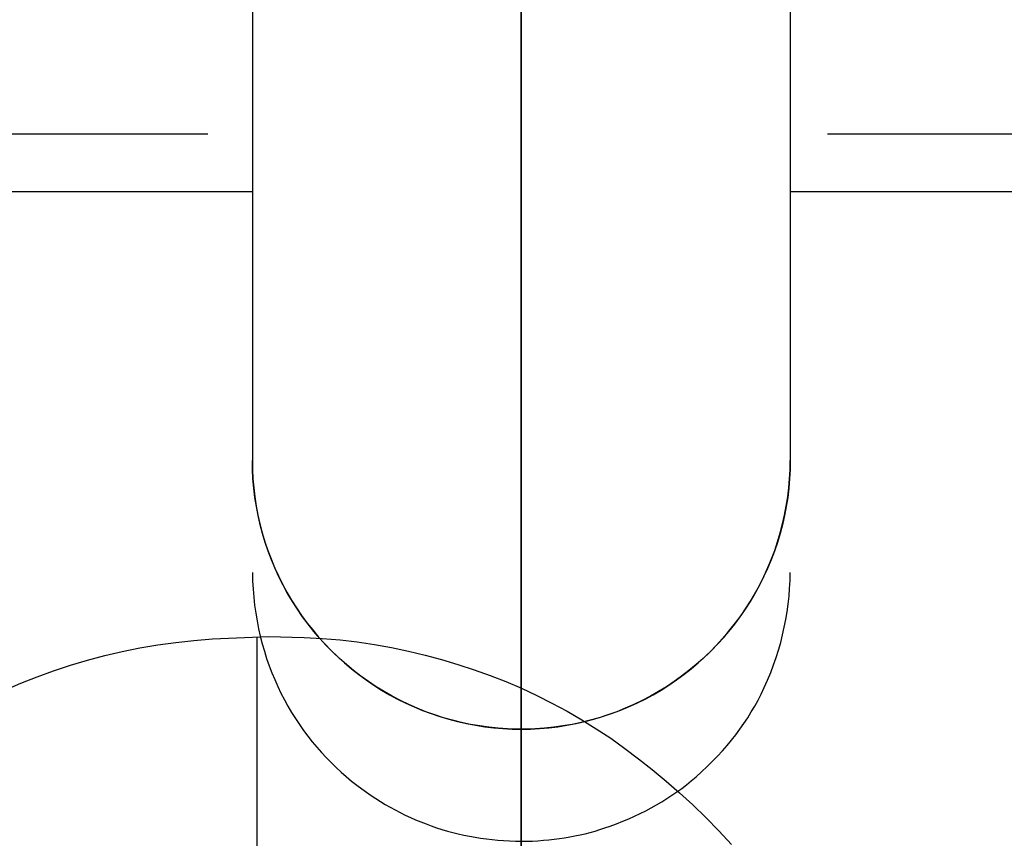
# Model space of a CAD drawing. Header units: millimetres. Extents: x -88 to 88, y -12 to 103.
# Tile 52 of 256: x -59.164 to -58.281, y 10.97 to 11.705. Entities that reach past the tile are written whole.
import ezdxf

# ---------------------------------------------------------------- set-up
doc = ezdxf.new("R2010")
doc.units = ezdxf.units.MM
doc.layers.add('Default', color=7, linetype='Continuous', true_color=0x000000)

msp = doc.modelspace()

# ---------------------------------------------------------------- linework, layer by layer
at = {"layer": 'Default', "color": 254, "true_color": 0xcad1ee, "extrusion": (1, 0, 0)}
for points in [[(12.43979, 1.6405), (11.32219, 1.6405)], [(12.43979, -2.45031), (11.30949, -2.48978)], [(11.32219, 1.8818), (12.43979, 1.8818)], [(11.32219, 1.6405), (12.43979, 1.6405)], [(5.10331, -2.96306), (11.67831, 0.21157)], [(11.52612, 0.52675), (11.67831, 0.21157)], [(11.67831, 0.21157), (5.10331, -2.96306)], [(11.52612, 0.52675), (11.67831, 0.21157)], [(11.52612, 0.52675), (4.79566, -2.72295)], [(4.79566, -2.72295), (11.52612, 0.52675)], [(11.30949, 1.6278), (11.30949, -2.48978)], [(11.30949, -2.48978), (11.30949, 1.6278)], [(11.30949, 1.6278), (11.30949, -2.48978)], [(11.15145, 8.2572), (11.15145, 8.308)], [(11.14783, 8.2572), (11.14783, 8.308)], [(11.14828, 8.2572), (11.14828, 8.308)], [(11.13787, 8.2572), (11.13787, 8.308)], [(11.13833, 8.2572), (11.13833, 8.308)], [(11.12068, 8.2572), (11.12068, 8.308)], [(11.12158, 8.2572), (11.12158, 8.308)], [(11.0985, 8.2572), (11.0985, 8.308)], [(11.06819, 1.6278), (11.06819, -2.49821)], [(11.06863, 8.2572), (11.06863, 8.308)], [(11.03197, 8.2572), (11.03197, 8.308)], [(10.98897, 8.2572), (10.98897, 8.308)]]:
    msp.add_lwpolyline(points, dxfattribs=at)
at = {"layer": 'Default', "color": 254, "true_color": 0xcad1ee}
for points in [[(-58.95548, 12.43979), (-58.95548, 11.30949)], [(-58.71418, 12.43979), (-58.71418, 6.31839)], [(-58.71418, 6.70496), (-58.71418, 12.43979)], [(-58.71418, 12.43979), (-58.71418, 6.31839)], [(-58.47288, 12.43979), (-58.47288, 11.30949)], [(-58.99548, 11.60222), (-59.45548, 11.60222)], [(-57.97948, 11.60222), (-58.43948, 11.60222)], [(-59.48888, 11.55079), (-58.95548, 11.55079)], [(-58.47288, 11.55079), (-57.93948, 11.55079)], [(-58.95548, 11.30949), (-58.95534, 11.30125), (-58.95491, 11.29302), (-58.95421, 11.28481), (-58.95323, 11.27663), (-58.95197, 11.26849), (-58.95043, 11.26039), (-58.94862, 11.25236), (-58.94653, 11.24439), (-58.94417, 11.23649), (-58.94154, 11.22868), (-58.93865, 11.22097), (-58.9355, 11.21335), (-58.93209, 11.20585), (-58.92842, 11.19847), (-58.92451, 11.19122), (-58.92035, 11.18411), (-58.91595, 11.17715), (-58.91131, 11.17033), (-58.90645, 11.16369), (-58.90136, 11.15721), (-58.89605, 11.1509), (-58.89053, 11.14479), (-58.8848, 11.13886), (-58.87888, 11.13314), (-58.87276, 11.12762), (-58.86646, 11.12231), (-58.85998, 11.11722), (-58.85333, 11.11235), (-58.84652, 11.10772), (-58.83955, 11.10332), (-58.83244, 11.09916), (-58.82519, 11.09524), (-58.81781, 11.09158), (-58.81031, 11.08816), (-58.8027, 11.08501), (-58.79498, 11.08212), (-58.78717, 11.07949), (-58.77928, 11.07714), (-58.77131, 11.07505), (-58.76327, 11.07323), (-58.75518, 11.0717), (-58.74703, 11.07043), (-58.73885, 11.06945), (-58.73064, 11.06875), (-58.72242, 11.06833), (-58.71418, 11.06819)], [(-58.47288, 11.30949), (-58.47302, 11.30116), (-58.47345, 11.29284), (-58.47417, 11.28454), (-58.47517, 11.27627), (-58.47646, 11.26804), (-58.47804, 11.25986), (-58.47989, 11.25174), (-58.48202, 11.24369), (-58.48443, 11.23571), (-58.48711, 11.22783), (-58.49007, 11.22004), (-58.49329, 11.21236), (-58.49677, 11.20479), (-58.50052, 11.19735), (-58.50451, 11.19004), (-58.50876, 11.18288), (-58.51325, 11.17586), (-58.51799, 11.16901), (-58.52295, 11.16232), (-58.52815, 11.15581), (-58.53356, 11.14948), (-58.53919, 11.14334), (-58.54503, 11.1374), (-58.55107, 11.13166), (-58.55731, 11.12614), (-58.56373, 11.12083), (-58.57033, 11.11575), (-58.5771, 11.1109), (-58.58404, 11.10629), (-58.59113, 11.10192), (-58.59837, 11.09779), (-58.60574, 11.09392), (-58.61325, 11.09031), (-58.62087, 11.08696), (-58.62861, 11.08387), (-58.63645, 11.08105), (-58.64438, 11.0785), (-58.6524, 11.07623), (-58.66048, 11.07424), (-58.66863, 11.07252), (-58.67684, 11.07109), (-58.68509, 11.06995), (-58.69338, 11.06909), (-58.70169, 11.06851), (-58.71001, 11.06822), (-58.71834, 11.06822), (-58.72667, 11.06851), (-58.73498, 11.06909), (-58.74326, 11.06995), (-58.75151, 11.07109), (-58.75972, 11.07252), (-58.76787, 11.07424), (-58.77596, 11.07623), (-58.78397, 11.0785), (-58.7919, 11.08105), (-58.79974, 11.08387), (-58.80748, 11.08696), (-58.81511, 11.09031), (-58.82261, 11.09392), (-58.82999, 11.09779), (-58.83722, 11.10192), (-58.84432, 11.10629), (-58.85125, 11.1109), (-58.85802, 11.11575), (-58.86463, 11.12083), (-58.87105, 11.12614), (-58.87728, 11.13166), (-58.88332, 11.1374), (-58.88916, 11.14334), (-58.89479, 11.14948), (-58.90021, 11.15581), (-58.9054, 11.16232), (-58.91037, 11.16901), (-58.9151, 11.17586), (-58.91959, 11.18288), (-58.92384, 11.19004), (-58.92784, 11.19735), (-58.93158, 11.20479), (-58.93507, 11.21236), (-58.93829, 11.22004), (-58.94124, 11.22783), (-58.94392, 11.23571), (-58.94633, 11.24369), (-58.94847, 11.25174), (-58.95032, 11.25986), (-58.95189, 11.26804), (-58.95318, 11.27627), (-58.95418, 11.28454), (-58.9549, 11.29284), (-58.95533, 11.30116), (-58.95548, 11.30949)], [(-58.71418, 11.06819), (-58.70594, 11.06833), (-58.69771, 11.06875), (-58.6895, 11.06945), (-58.68132, 11.07043), (-58.67318, 11.0717), (-58.66508, 11.07323), (-58.65705, 11.07505), (-58.64908, 11.07714), (-58.64118, 11.07949), (-58.63337, 11.08212), (-58.62566, 11.08501), (-58.61804, 11.08816), (-58.61054, 11.09158), (-58.60316, 11.09524), (-58.59591, 11.09916), (-58.5888, 11.10332), (-58.58184, 11.10772), (-58.57502, 11.11235), (-58.56838, 11.11722), (-58.5619, 11.12231), (-58.55559, 11.12762), (-58.54948, 11.13314), (-58.54355, 11.13886), (-58.53783, 11.14479), (-58.53231, 11.1509), (-58.527, 11.15721), (-58.52191, 11.16369), (-58.51704, 11.17033), (-58.51241, 11.17715), (-58.50801, 11.18411), (-58.50385, 11.19122), (-58.49993, 11.19847), (-58.49627, 11.20585), (-58.49285, 11.21335), (-58.4897, 11.22097), (-58.48681, 11.22868), (-58.48418, 11.23649), (-58.48183, 11.24439), (-58.47974, 11.25236), (-58.47792, 11.26039), (-58.47639, 11.26849), (-58.47512, 11.27663), (-58.47414, 11.28481), (-58.47344, 11.29302), (-58.47302, 11.30125), (-58.47288, 11.30949)], [(-59.17761, 11.1033), (-59.16321, 11.10951), (-59.14864, 11.11531), (-59.13391, 11.12068), (-59.11873, 11.12568), (-59.1034, 11.13021), (-59.08794, 11.13427), (-59.07236, 11.13787), (-59.0564, 11.14107), (-59.04036, 11.1438), (-59.02425, 11.14606), (-59.00809, 11.14783), (-58.99138, 11.14918), (-58.94111, 11.15145)], [(-59.17761, 11.1033), (-59.16321, 11.10951), (-59.14864, 11.11531), (-59.13391, 11.12068), (-59.11873, 11.12568), (-59.1034, 11.13021), (-59.08794, 11.13427), (-59.07236, 11.13787), (-59.0564, 11.14107), (-59.04036, 11.1438), (-59.02425, 11.14606), (-59.00809, 11.14783), (-58.99138, 11.14918), (-58.94111, 11.15145)], [(-59.17761, 11.1033), (-59.16321, 11.10951), (-59.14864, 11.11531), (-59.13391, 11.12068), (-59.11873, 11.12568), (-59.1034, 11.13021), (-59.08794, 11.13427), (-59.07236, 11.13787), (-59.0564, 11.14107), (-59.04036, 11.1438), (-59.02425, 11.14606), (-59.00809, 11.14783), (-58.99138, 11.14918), (-58.94111, 11.15145)], [(-58.95129, 10.9194), (-58.95129, 11.1511)], [(-58.94111, 11.15145), (-58.90893, 11.15043), (-58.89287, 11.14957), (-58.87684, 11.14828), (-58.86135, 11.14653), (-58.84592, 11.14427), (-58.83056, 11.14153), (-58.81529, 11.13833), (-58.80041, 11.13476), (-58.78563, 11.13078), (-58.77098, 11.12638), (-58.75645, 11.12158), (-58.74218, 11.11642), (-58.72806, 11.11085), (-58.71411, 11.10488), (-58.70033, 11.0985), (-58.68664, 11.09165), (-58.67317, 11.08439), (-58.65992, 11.07671), (-58.64693, 11.06863), (-58.63399, 11.06), (-58.62131, 11.05099), (-58.60888, 11.04164), (-58.59669, 11.03197), (-58.58431, 11.02166), (-58.57217, 11.01106), (-58.56031, 11.00016), (-58.54872, 10.98897), (-58.53692, 10.97698), (-58.52544, 10.96467)], [(-58.94111, 11.15145), (-58.90893, 11.15043), (-58.89287, 11.14957), (-58.87684, 11.14828), (-58.86135, 11.14653), (-58.84592, 11.14427), (-58.83056, 11.14153), (-58.81529, 11.13833), (-58.80041, 11.13476), (-58.78563, 11.13078), (-58.77098, 11.12638), (-58.75645, 11.12158), (-58.74218, 11.11642), (-58.72806, 11.11085), (-58.71411, 11.10488), (-58.70033, 11.0985), (-58.68664, 11.09165), (-58.67317, 11.08439), (-58.65992, 11.07671), (-58.64693, 11.06863), (-58.63399, 11.06), (-58.62131, 11.05099), (-58.60888, 11.04164), (-58.59669, 11.03197), (-58.58431, 11.02166), (-58.57217, 11.01106), (-58.56031, 11.00016), (-58.54872, 10.98897), (-58.53692, 10.97698), (-58.52544, 10.96467)], [(-58.94111, 11.15145), (-58.90893, 11.15043), (-58.89287, 11.14957), (-58.87684, 11.14828), (-58.86135, 11.14653), (-58.84592, 11.14427), (-58.83056, 11.14153), (-58.81529, 11.13833), (-58.80041, 11.13476), (-58.78563, 11.13078), (-58.77098, 11.12638), (-58.75645, 11.12158), (-58.74218, 11.11642), (-58.72806, 11.11085), (-58.71411, 11.10488), (-58.70033, 11.0985), (-58.68664, 11.09165), (-58.67317, 11.08439), (-58.65992, 11.07671), (-58.64693, 11.06863), (-58.63399, 11.06), (-58.62131, 11.05099), (-58.60888, 11.04164), (-58.59669, 11.03197), (-58.58431, 11.02166), (-58.57217, 11.01106), (-58.56031, 11.00016), (-58.54872, 10.98897), (-58.53692, 10.97698), (-58.52544, 10.96467)]]:
    msp.add_lwpolyline(points, dxfattribs=at)
at = {"layer": 'Default', "color": 254, "true_color": 0xcad1ee, "extrusion": (1, -3.29303e-10, -1.14995e-11)}
msp.add_lwpolyline([(11.30949, -2.48978), (12.43979, -2.45031)], dxfattribs=at)
at = {"layer": 'Default', "color": 254, "true_color": 0xcad1ee, "extrusion": (-2.12029e-09, 1, 5.77087e-18)}
msp.add_lwpolyline([(58.99548, 0.21157), (59.45548, 0.21157)], dxfattribs=at)
at = {"layer": 'Default', "color": 254, "true_color": 0xcad1ee, "extrusion": (-2.12029e-09, 1, 5.77089e-18)}
msp.add_lwpolyline([(57.97948, 0.21157), (58.43948, 0.21157)], dxfattribs=at)
at = {"layer": 'Default', "color": 254, "true_color": 0xcad1ee, "extrusion": (-1.64636e-09, 1, -3.79139e-18)}
msp.add_lwpolyline([(59.45548, 0.52675), (58.99548, 0.52675)], dxfattribs=at)
at = {"layer": 'Default', "color": 254, "true_color": 0xcad1ee, "extrusion": (-1.64636e-09, 1, -3.79138e-18)}
msp.add_lwpolyline([(58.43948, 0.52675), (57.97948, 0.52675)], dxfattribs=at)
at = {"layer": 'Default', "color": 254, "true_color": 0xcad1ee, "extrusion": (-1.52381e-14, 1, 3.94219e-11)}
msp.add_lwpolyline([(58.95548, 1.6405), (58.95534, 1.64874), (58.95491, 1.65697), (58.95421, 1.66518), (58.95323, 1.67336), (58.95197, 1.6815), (58.95043, 1.68959), (58.94862, 1.69763), (58.94653, 1.7056), (58.94417, 1.7135), (58.94154, 1.72131), (58.93865, 1.72902), (58.9355, 1.73663), (58.93209, 1.74413), (58.92842, 1.75151), (58.92451, 1.75876), (58.92035, 1.76588), (58.91595, 1.77284), (58.91131, 1.77965), (58.90645, 1.7863), (58.90136, 1.79278), (58.89605, 1.79908), (58.89053, 1.8052), (58.8848, 1.81112), (58.87888, 1.81685), (58.87276, 1.82237), (58.86646, 1.82768), (58.85998, 1.83277), (58.85333, 1.83763), (58.84652, 1.84227), (58.83955, 1.84667), (58.83244, 1.85083), (58.82519, 1.85475), (58.81781, 1.85841), (58.81031, 1.86182), (58.8027, 1.86498), (58.79498, 1.86787), (58.78717, 1.87049), (58.77928, 1.87285), (58.77131, 1.87494), (58.76327, 1.87675), (58.75518, 1.87829), (58.74703, 1.87955), (58.73885, 1.88053), (58.73064, 1.88124), (58.72242, 1.88166), (58.71418, 1.8818)], dxfattribs=at)
at = {"layer": 'Default', "color": 254, "true_color": 0xcad1ee, "extrusion": (1, -2.14194e-12, 3.2609e-12)}
msp.add_lwpolyline([(11.32219, 1.6405), (11.32191, 1.6405), (11.32162, 1.64049), (11.32133, 1.64047), (11.32105, 1.64045), (11.32076, 1.64042), (11.32046, 1.64038), (11.32017, 1.64034), (11.31988, 1.64029), (11.31958, 1.64023), (11.31929, 1.64016), (11.31899, 1.64009), (11.31869, 1.64001), (11.3184, 1.63992), (11.3181, 1.63982), (11.31781, 1.63972), (11.31751, 1.63961), (11.31722, 1.63949), (11.31693, 1.63936), (11.31664, 1.63922), (11.31635, 1.63908), (11.31607, 1.63893), (11.31579, 1.63877), (11.31551, 1.6386), (11.31524, 1.63843), (11.31497, 1.63825), (11.3147, 1.63806), (11.31444, 1.63786), (11.31418, 1.63766), (11.31393, 1.63745), (11.31368, 1.63723), (11.31344, 1.63701), (11.31321, 1.63678), (11.31298, 1.63654), (11.31275, 1.6363), (11.31254, 1.63606), (11.31233, 1.6358), (11.31212, 1.63555), (11.31193, 1.63529), (11.31174, 1.63502), (11.31156, 1.63475), (11.31138, 1.63448), (11.31122, 1.6342), (11.31106, 1.63392), (11.31091, 1.63363), (11.31076, 1.63335), (11.31063, 1.63306), (11.3105, 1.63277), (11.31038, 1.63247), (11.31027, 1.63218), (11.31016, 1.63189), (11.31007, 1.63159), (11.30998, 1.63129), (11.3099, 1.631), (11.30982, 1.6307), (11.30976, 1.63041), (11.3097, 1.63011), (11.30965, 1.62982), (11.3096, 1.62952), (11.30957, 1.62923), (11.30954, 1.62894), (11.30952, 1.62865), (11.3095, 1.62837), (11.30949, 1.62808), (11.30949, 1.6278)], dxfattribs=at)
at = {"layer": 'Default', "color": 254, "true_color": 0xcad1ee, "extrusion": (1, -3.19474e-13, 2.41956e-13)}
msp.add_lwpolyline([(11.32219, 1.81112), (11.31812, 1.81108), (11.31401, 1.81094), (11.30988, 1.81071), (11.30571, 1.81038), (11.30152, 1.80996), (11.29731, 1.80943), (11.29308, 1.8088), (11.28883, 1.80806), (11.28457, 1.80722), (11.2803, 1.80627), (11.27602, 1.80522), (11.27174, 1.80405), (11.26747, 1.80277), (11.2632, 1.80138), (11.25895, 1.79987), (11.25471, 1.79825), (11.25049, 1.79652), (11.24629, 1.79468), (11.24212, 1.79272), (11.23799, 1.79064), (11.23389, 1.78846), (11.22984, 1.78616), (11.22583, 1.78376), (11.22187, 1.78124), (11.21797, 1.77862), (11.21413, 1.77589), (11.21035, 1.77306), (11.20664, 1.77012), (11.203, 1.76709), (11.19944, 1.76396), (11.19596, 1.76074), (11.19256, 1.75743), (11.18925, 1.75403), (11.18602, 1.75055), (11.18289, 1.74699), (11.17986, 1.74335), (11.17693, 1.73964), (11.1741, 1.73586), (11.17137, 1.73202), (11.16875, 1.72812), (11.16623, 1.72416), (11.16382, 1.72015), (11.16153, 1.7161), (11.15934, 1.712), (11.15727, 1.70787), (11.15531, 1.7037), (11.15347, 1.6995), (11.15173, 1.69528), (11.15012, 1.69104), (11.14861, 1.68678), (11.14722, 1.68252), (11.14594, 1.67824), (11.14477, 1.67397), (11.14371, 1.66969), (11.14276, 1.66542), (11.14192, 1.66116), (11.14119, 1.65691), (11.14056, 1.65268), (11.14003, 1.64846), (11.1396, 1.64427), (11.13928, 1.64011), (11.13904, 1.63597), (11.13891, 1.63187), (11.13886, 1.6278)], dxfattribs=at)
at = {"layer": 'Default', "color": 254, "true_color": 0xcad1ee, "extrusion": (-1.65586e-14, 1, 9.11717e-11)}
msp.add_lwpolyline([(58.71418, 1.8818), (58.70594, 1.88166), (58.69771, 1.88124), (58.6895, 1.88053), (58.68132, 1.87955), (58.67318, 1.87829), (58.66508, 1.87675), (58.65705, 1.87494), (58.64908, 1.87285), (58.64118, 1.87049), (58.63337, 1.86787), (58.62566, 1.86498), (58.61804, 1.86182), (58.61054, 1.85841), (58.60316, 1.85475), (58.59591, 1.85083), (58.5888, 1.84667), (58.58184, 1.84227), (58.57502, 1.83763), (58.56838, 1.83277), (58.5619, 1.82768), (58.55559, 1.82237), (58.54948, 1.81685), (58.54355, 1.81112), (58.53783, 1.8052), (58.53231, 1.79908), (58.527, 1.79278), (58.52191, 1.7863), (58.51704, 1.77965), (58.51241, 1.77284), (58.50801, 1.76588), (58.50385, 1.75876), (58.49993, 1.75151), (58.49627, 1.74413), (58.49285, 1.73663), (58.4897, 1.72902), (58.48681, 1.72131), (58.48418, 1.7135), (58.48183, 1.7056), (58.47974, 1.69763), (58.47792, 1.68959), (58.47639, 1.6815), (58.47512, 1.67336), (58.47414, 1.66518), (58.47344, 1.65697), (58.47302, 1.64874), (58.47288, 1.6405)], dxfattribs=at)
at = {"layer": 'Default', "color": 254, "true_color": 0xcad1ee, "extrusion": (1, -3.28812e-11, -3.27461e-11)}
msp.add_lwpolyline([(11.32219, 1.8818), (11.31655, 1.88174), (11.31086, 1.88155), (11.30513, 1.88123), (11.29936, 1.88077), (11.29356, 1.88018), (11.28772, 1.87945), (11.28186, 1.87858), (11.27597, 1.87756), (11.27006, 1.87639), (11.26415, 1.87508), (11.25822, 1.87361), (11.2523, 1.872), (11.24638, 1.87022), (11.24046, 1.86829), (11.23457, 1.86621), (11.22869, 1.86397), (11.22284, 1.86157), (11.21703, 1.85901), (11.21126, 1.8563), (11.20553, 1.85342), (11.19985, 1.8504), (11.19423, 1.84722), (11.18868, 1.84388), (11.1832, 1.8404), (11.17779, 1.83676), (11.17247, 1.83298), (11.16723, 1.82906), (11.16209, 1.82499), (11.15705, 1.82079), (11.15212, 1.81646), (11.14729, 1.81199), (11.14258, 1.80741), (11.13799, 1.8027), (11.13353, 1.79787), (11.1292, 1.79294), (11.12499, 1.7879), (11.12093, 1.78276), (11.11701, 1.77752), (11.11322, 1.7722), (11.10959, 1.76679), (11.10611, 1.76131), (11.10277, 1.75576), (11.09959, 1.75014), (11.09656, 1.74446), (11.09369, 1.73873), (11.09098, 1.73296), (11.08842, 1.72714), (11.08602, 1.7213), (11.08378, 1.71542), (11.08169, 1.70952), (11.07977, 1.70361), (11.07799, 1.69769), (11.07637, 1.69176), (11.07491, 1.68584), (11.07359, 1.67992), (11.07243, 1.67402), (11.07141, 1.66813), (11.07054, 1.66227), (11.06981, 1.65643), (11.06921, 1.65062), (11.06876, 1.64485), (11.06844, 1.63912), (11.06825, 1.63344), (11.06819, 1.6278)], dxfattribs=at)
at = {"layer": 'Default', "color": 254, "true_color": 0xcad1ee, "extrusion": (1, 1.87143e-13, -1.87143e-13)}
msp.add_lwpolyline([(11.13886, 1.6278), (11.13891, 1.63187), (11.13904, 1.63597), (11.13928, 1.64011), (11.1396, 1.64427), (11.14003, 1.64846), (11.14056, 1.65268), (11.14119, 1.65691), (11.14192, 1.66116), (11.14276, 1.66542), (11.14371, 1.66969), (11.14477, 1.67397), (11.14594, 1.67824), (11.14722, 1.68252), (11.14861, 1.68678), (11.15012, 1.69104), (11.15173, 1.69528), (11.15347, 1.6995), (11.15531, 1.7037), (11.15727, 1.70787), (11.15934, 1.712), (11.16153, 1.7161), (11.16382, 1.72015), (11.16623, 1.72416), (11.16875, 1.72812), (11.17137, 1.73202), (11.1741, 1.73586), (11.17693, 1.73964), (11.17986, 1.74335), (11.18289, 1.74699), (11.18602, 1.75055), (11.18925, 1.75403), (11.19256, 1.75743), (11.19596, 1.76074), (11.19944, 1.76396), (11.203, 1.76709), (11.20664, 1.77012), (11.21035, 1.77306), (11.21413, 1.77589), (11.21797, 1.77862), (11.22187, 1.78124), (11.22583, 1.78376), (11.22984, 1.78616), (11.23389, 1.78846), (11.23799, 1.79064), (11.24212, 1.79272), (11.24629, 1.79468), (11.25049, 1.79652), (11.25471, 1.79825), (11.25895, 1.79987), (11.2632, 1.80138), (11.26747, 1.80277), (11.27174, 1.80405), (11.27602, 1.80522), (11.2803, 1.80627), (11.28457, 1.80722), (11.28883, 1.80806), (11.29308, 1.8088), (11.29731, 1.80943), (11.30152, 1.80996), (11.30571, 1.81038), (11.30988, 1.81071), (11.31401, 1.81094), (11.31812, 1.81108), (11.32219, 1.81112)], dxfattribs=at)
at = {"layer": 'Default', "color": 254, "true_color": 0xcad1ee, "extrusion": (1, -2.31746e-13, 2.46968e-12)}
msp.add_lwpolyline([(11.30949, 1.6278), (11.30949, 1.62808), (11.3095, 1.62837), (11.30952, 1.62865), (11.30954, 1.62894), (11.30957, 1.62923), (11.3096, 1.62952), (11.30965, 1.62982), (11.3097, 1.63011), (11.30976, 1.63041), (11.30982, 1.6307), (11.3099, 1.631), (11.30998, 1.63129), (11.31007, 1.63159), (11.31016, 1.63189), (11.31027, 1.63218), (11.31038, 1.63247), (11.3105, 1.63277), (11.31063, 1.63306), (11.31076, 1.63335), (11.31091, 1.63363), (11.31106, 1.63392), (11.31122, 1.6342), (11.31138, 1.63448), (11.31156, 1.63475), (11.31174, 1.63502), (11.31193, 1.63529), (11.31212, 1.63555), (11.31233, 1.6358), (11.31254, 1.63606), (11.31275, 1.6363), (11.31298, 1.63654), (11.31321, 1.63678), (11.31344, 1.63701), (11.31368, 1.63723), (11.31393, 1.63745), (11.31418, 1.63766), (11.31444, 1.63786), (11.3147, 1.63806), (11.31497, 1.63825), (11.31524, 1.63843), (11.31551, 1.6386), (11.31579, 1.63877), (11.31607, 1.63893), (11.31635, 1.63908), (11.31664, 1.63922), (11.31693, 1.63936), (11.31722, 1.63949), (11.31751, 1.63961), (11.31781, 1.63972), (11.3181, 1.63982), (11.3184, 1.63992), (11.31869, 1.64001), (11.31899, 1.64009), (11.31929, 1.64016), (11.31958, 1.64023), (11.31988, 1.64029), (11.32017, 1.64034), (11.32046, 1.64038), (11.32076, 1.64042), (11.32105, 1.64045), (11.32133, 1.64047), (11.32162, 1.64049), (11.32191, 1.6405), (11.32219, 1.6405)], dxfattribs=at)
at = {"layer": 'Default', "color": 254, "true_color": 0xcad1ee, "extrusion": (-5.18036e-10, 0.707107, 0.707107)}
msp.add_lwpolyline([(58.71418, -6.60097), (58.71953, -6.60103), (58.72493, -6.60121), (58.73038, -6.60151), (58.73586, -6.60194), (58.74137, -6.6025), (58.74692, -6.6032), (58.75249, -6.60403), (58.75808, -6.605), (58.76369, -6.6061), (58.76932, -6.60735), (58.77494, -6.60874), (58.78057, -6.61028), (58.7862, -6.61197), (58.79182, -6.6138), (58.79742, -6.61578), (58.803, -6.61791), (58.80855, -6.62019), (58.81408, -6.62262), (58.81956, -6.6252), (58.82501, -6.62792), (58.8304, -6.6308), (58.83573, -6.63382), (58.84101, -6.63699), (58.84622, -6.6403), (58.85135, -6.64375), (58.85641, -6.64734), (58.86138, -6.65107), (58.86627, -6.65493), (58.87106, -6.65892), (58.87575, -6.66304), (58.88033, -6.66728), (58.8848, -6.67164), (58.88916, -6.67612), (58.8934, -6.6807), (58.89752, -6.68539), (58.90151, -6.69018), (58.90537, -6.69506), (58.9091, -6.70003), (58.91269, -6.70509), (58.91614, -6.71023), (58.91946, -6.71543), (58.92262, -6.72071), (58.92564, -6.72605), (58.92852, -6.73144), (58.93125, -6.73688), (58.93383, -6.74237), (58.93626, -6.74789), (58.93854, -6.75345), (58.94067, -6.75903), (58.94265, -6.76463), (58.94448, -6.77025), (58.94616, -6.77587), (58.9477, -6.7815), (58.94909, -6.78713), (58.95034, -6.79275), (58.95145, -6.79836), (58.95242, -6.80395), (58.95325, -6.80952), (58.95394, -6.81507), (58.9545, -6.82059), (58.95493, -6.82607), (58.95524, -6.83151), (58.95542, -6.83691), (58.95548, -6.84227)], dxfattribs=at)
at = {"layer": 'Default', "color": 254, "true_color": 0xcad1ee, "extrusion": (-3.68431e-10, -0.0349, 0.999391)}
msp.add_lwpolyline([(-58.95548, 11.21571), (-58.95529, 11.20822), (-58.95489, 11.20082), (-58.95429, 11.1935), (-58.95349, 11.18628), (-58.95249, 11.17915), (-58.95131, 11.17211), (-58.94993, 11.16517), (-58.94838, 11.15832), (-58.94664, 11.15158), (-58.94473, 11.14493), (-58.94265, 11.13839), (-58.9404, 11.13196), (-58.93798, 11.12563), (-58.93541, 11.11941), (-58.93268, 11.1133), (-58.9298, 11.10731), (-58.92677, 11.10143), (-58.9236, 11.09566), (-58.9203, 11.09002), (-58.91685, 11.0845), (-58.91327, 11.0791), (-58.90957, 11.07383), (-58.90574, 11.06868), (-58.9018, 11.06366), (-58.89774, 11.05877), (-58.89356, 11.05402), (-58.88928, 11.0494), (-58.8849, 11.04491), (-58.88042, 11.04057), (-58.87584, 11.03636), (-58.87117, 11.0323), (-58.86642, 11.02839), (-58.86174, 11.02471), (-58.85729, 11.02134), (-58.85299, 11.01823), (-58.84879, 11.01533), (-58.84464, 11.01259), (-58.84046, 11.00998), (-58.83621, 11.00743), (-58.83183, 11.00492), (-58.82734, 11.00245), (-58.82282, 11.00009), (-58.81826, 10.99783), (-58.81367, 10.99567), (-58.80904, 10.99361), (-58.80437, 10.99166), (-58.79967, 10.98982), (-58.79493, 10.98807), (-58.79015, 10.98643), (-58.78534, 10.9849), (-58.78049, 10.98347), (-58.77561, 10.98214), (-58.77069, 10.98091), (-58.76573, 10.97979), (-58.76074, 10.97877), (-58.75571, 10.97785), (-58.75065, 10.97704), (-58.74554, 10.97633), (-58.74041, 10.97573), (-58.73523, 10.97523), (-58.73002, 10.97483), (-58.72478, 10.97454), (-58.71949, 10.97435), (-58.71418, 10.97426)], dxfattribs=at)
at = {"layer": 'Default', "color": 254, "true_color": 0xcad1ee, "extrusion": (5.18043e-10, 0.707107, 0.707107)}
msp.add_lwpolyline([(58.71418, -6.60097), (58.70882, -6.60103), (58.70342, -6.60121), (58.69798, -6.60151), (58.6925, -6.60194), (58.68698, -6.6025), (58.68143, -6.6032), (58.67586, -6.60403), (58.67027, -6.605), (58.66466, -6.6061), (58.65904, -6.60735), (58.65341, -6.60874), (58.64778, -6.61028), (58.64216, -6.61197), (58.63654, -6.6138), (58.63094, -6.61578), (58.62536, -6.61791), (58.6198, -6.62019), (58.61428, -6.62262), (58.60879, -6.6252), (58.60335, -6.62792), (58.59796, -6.6308), (58.59262, -6.63382), (58.58734, -6.63699), (58.58214, -6.6403), (58.577, -6.64375), (58.57194, -6.64734), (58.56697, -6.65107), (58.56209, -6.65493), (58.5573, -6.65892), (58.55261, -6.66304), (58.54803, -6.66728), (58.54355, -6.67164), (58.53919, -6.67612), (58.53495, -6.6807), (58.53083, -6.68539), (58.52684, -6.69018), (58.52298, -6.69506), (58.51925, -6.70003), (58.51566, -6.70509), (58.51221, -6.71023), (58.5089, -6.71543), (58.50573, -6.72071), (58.50271, -6.72605), (58.49983, -6.73144), (58.49711, -6.73688), (58.49453, -6.74237), (58.4921, -6.74789), (58.48982, -6.75345), (58.48769, -6.75903), (58.48571, -6.76463), (58.48388, -6.77025), (58.48219, -6.77587), (58.48065, -6.7815), (58.47926, -6.78713), (58.47801, -6.79275), (58.47691, -6.79836), (58.47594, -6.80395), (58.47511, -6.80952), (58.47441, -6.81507), (58.47385, -6.82059), (58.47342, -6.82607), (58.47312, -6.83151), (58.47294, -6.83691), (58.47288, -6.84227)], dxfattribs=at)
at = {"layer": 'Default', "color": 254, "true_color": 0xcad1ee, "extrusion": (2.94876e-10, -0.0349, 0.999391)}
msp.add_lwpolyline([(-58.71418, 10.97426), (-58.70917, 10.97434), (-58.7042, 10.9745), (-58.69928, 10.97476), (-58.6944, 10.97511), (-58.68956, 10.97554), (-58.68477, 10.97607), (-58.68002, 10.97668), (-58.67532, 10.97738), (-58.67065, 10.97817), (-58.66603, 10.97905), (-58.66146, 10.98002), (-58.65693, 10.98108), (-58.65244, 10.98223), (-58.64799, 10.98346), (-58.64359, 10.98479), (-58.63923, 10.98621), (-58.6344, 10.98789), (-58.62889, 10.98994), (-58.62317, 10.99218), (-58.6177, 10.99446), (-58.61254, 10.99677), (-58.60748, 10.99917), (-58.60251, 11.00166), (-58.59763, 11.00425), (-58.59285, 11.00694), (-58.58815, 11.00972), (-58.58355, 11.01259), (-58.57904, 11.01557), (-58.57462, 11.01863), (-58.57029, 11.0218), (-58.56605, 11.02506), (-58.56191, 11.02841), (-58.55742, 11.03224), (-58.55242, 11.03669), (-58.54731, 11.04144), (-58.54248, 11.04615), (-58.53801, 11.05077), (-58.5337, 11.05546), (-58.52953, 11.06023), (-58.52552, 11.06507), (-58.52167, 11.06998), (-58.51797, 11.07497), (-58.51442, 11.08003), (-58.51103, 11.08517), (-58.50779, 11.09038), (-58.5047, 11.09566), (-58.50177, 11.10102), (-58.499, 11.10645), (-58.49618, 11.11238), (-58.49326, 11.11896), (-58.49041, 11.12583), (-58.48781, 11.13263), (-58.4855, 11.13929), (-58.48338, 11.146), (-58.48146, 11.15276), (-58.47973, 11.15956), (-58.4782, 11.16641), (-58.47685, 11.17331), (-58.47571, 11.18026), (-58.47475, 11.18725), (-58.47399, 11.1943), (-58.47343, 11.20138), (-58.47306, 11.20852), (-58.47288, 11.21571)], dxfattribs=at)

doc.saveas('drawing.dxf')
